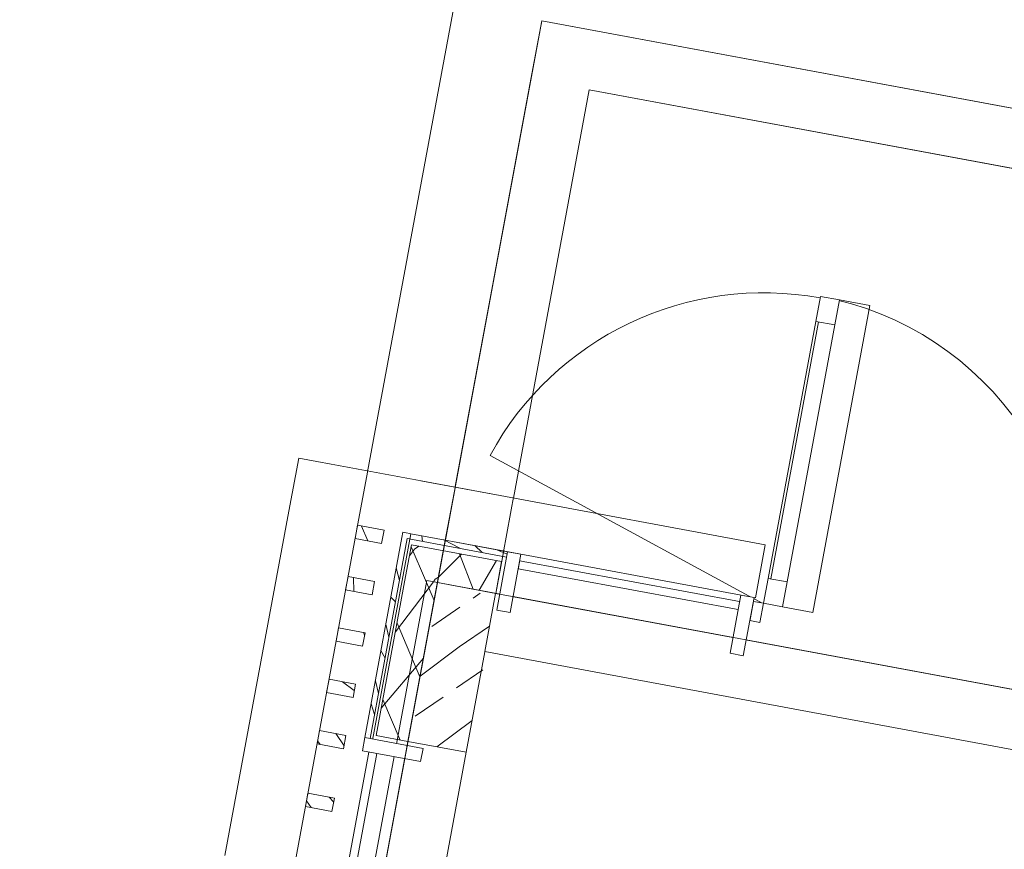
# Model space of a CAD drawing. Header units: metres. Extents: x 32353251 to 32353583, y 5707748 to 5708004.
# Tile 40 of 164: x 32353341.42 to 32353345.07, y 5707927.68 to 5707930.76. Entities that reach past the tile are written whole.
import ezdxf

# ---------------------------------------------------------------- set-up
doc = ezdxf.new("R2010")
doc.units = ezdxf.units.M
doc.header["$LTSCALE"] = 0.75
doc.set_wipeout_variables(frame=1)
doc.layers.get('0').update_dxf_attribs({"linetype": 'CONTINUOUS'})
for name, color, linetype, lineweight in [('10417023$0$#9_002_GES I Übersicht Erdgeschoss_1_101_Wand Aussen.A', 7, 'CONTINUOUS', 25), ('10417023$0$#9_002_GES I Übersicht Erdgeschoss_1_115_Außentüren', 7, 'CONTINUOUS', 25), ('10417023$0$#9_002_GES I Übersicht Erdgeschoss_1_201_Aussenwandbekleidung.A', 7, 'CONTINUOUS', 25), ('10417023$0$#9_002_GES I Übersicht Erdgeschoss_1_210_Wärmedämmung', 7, 'CONTINUOUS', 25), ('10417023$0$#9_002_GES I Übersicht Erdgeschoss_1_Neubau_101_Wand Aussen.A', 7, 'CONTINUOUS', 25), ('10417023$0$#9_002_GES I Übersicht Erdgeschoss_1_Neubau_104_Decken.A', 7, 'CONTINUOUS', 25), ('10417023$0$#9_002_GES I Übersicht Erdgeschoss_1_Neubau_115_Außentüren', 7, 'CONTINUOUS', 25), ('10417023$0$#9_002_GES I Übersicht Erdgeschoss_1_Neubau_201_Aussenwandbekleidu', 7, 'CONTINUOUS', 25), ('10417023$0$#9_002_GES I Übersicht Erdgeschoss_1_Neubau_210_Wärmedämmung', 7, 'CONTINUOUS', 25), ('10417023$0$Keine', 7, 'CONTINUOUS', 13)]:
    doc.layers.add(name, color=color, linetype=linetype, lineweight=lineweight)
pattern_1 = [(134.9999999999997, (0, 0), (0.1060660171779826, 0.1060660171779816), []), (134.9999999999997, (-0.03535533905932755, -0.0353553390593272), (0.1060660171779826, 0.1060660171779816), [])]
pattern_2 = [(44.99999999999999, (0, 0), (-0.1697056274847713, 0.1697056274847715), []), (44.99999999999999, (-0.08485281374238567, 0.08485281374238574), (-0.1697056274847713, 0.1697056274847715), [0.18, -0.05999999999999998])]
pattern_3 = [(-119.9999999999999, (0, 0), (-0.129903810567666, 0.07499999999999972), []), (-59.99999999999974, (0, 0), (0.1299038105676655, 0.0750000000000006), [])]

# ---------------------------------------------------------------- blocks, each defined once
blk = doc.blocks.new('10417023$0$#9_MKO_LP5_ARC_GES_UP_00_002_P_G_modell (3D)')
at = {"layer": '10417023$0$#9_002_GES I Übersicht Erdgeschoss_1_101_Wand Aussen.A', "color": 1, "linetype": 'Continuous', "lineweight": 13, "true_color": 0xff0000}
for p, q in [((-32353502.84381513, -5707790.559532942), (-32353499.24365668, -5707790.559532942)), ((-32353498.73422785, -5707792.899577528), (-32353502.62422807, -5707792.899577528))]:
    blk.add_line(p, q, dxfattribs=at)
at = {"layer": '10417023$0$#9_002_GES I Übersicht Erdgeschoss_1_101_Wand Aussen.A', "color": 1, "linetype": 'Continuous', "lineweight": 18, "true_color": 0xff0000}
blk.add_line((-32353502.84381513, -5707792.89957689), (-32353502.84381513, -5707792.67957689), dxfattribs=at)
at = {"layer": '10417023$0$#9_002_GES I Übersicht Erdgeschoss_1_115_Außentüren', "color": 1, "linetype": 'Continuous', "lineweight": 13, "true_color": 0xff0000, "flags": 128}
blk.add_lwpolyline([(-32353501.56899241, -5707791.376505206), (-32353501.45452329, -5707791.376505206), (-32353501.45452329, -5707792.534195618), (-32353501.56899241, -5707792.534195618)], dxfattribs=at)
at = {"layer": '10417023$0$#9_002_GES I Übersicht Erdgeschoss_1_115_Außentüren', "color": 1, "linetype": 'Continuous', "lineweight": 13, "true_color": 0xff0000}
blk.add_arc((-32353501.64051752, -5707792.535929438), 1.15366247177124, 89.99999981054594, 162.0223006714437, dxfattribs=at)
at = {"layer": '10417023$0$#9_002_GES I Übersicht Erdgeschoss_1_210_Wärmedämmung', "color": 1, "linetype": 'Continuous', "lineweight": 13, "true_color": 0xff0000, "flags": 128}
blk.add_lwpolyline([(-32353502.62381501, -5707792.679576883), (-32353498.444228, -5707792.679576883), (-32353498.444228, -5707790.779532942), (-32353502.62381501, -5707790.779532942)], close=True, dxfattribs=at)
at = {"layer": '10417023$0$#9_002_GES I Übersicht Erdgeschoss_1_Neubau_101_Wand Aussen.A', "color": 1, "linetype": 'Continuous', "lineweight": 13, "true_color": 0xff0000}
for p, q in [((-32353502.84381513, -5707790.559532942), (-32353502.84381513, -5707790.779532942)), ((-32353498.64422803, -5707790.559532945), (-32353502.84381513, -5707790.559532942)), ((-32353502.62381512, -5707790.779532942), (-32353498.64422803, -5707790.779532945)), ((-32353502.6238152, -5707793.279204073), (-32353502.6238152, -5707796.904203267))]:
    blk.add_line(p, q, dxfattribs=at)
at = {"layer": '10417023$0$#9_002_GES I Übersicht Erdgeschoss_1_Neubau_101_Wand Aussen.A', "color": 1, "linetype": 'Continuous', "lineweight": 18, "true_color": 0xff0000}
blk.add_line((-32353502.62381512, -5707793.279203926), (-32353502.62381512, -5707792.89957689), dxfattribs=at)
at = {"layer": '10417023$0$#9_002_GES I Übersicht Erdgeschoss_1_Neubau_104_Decken.A', "color": 1, "linetype": 'Continuous', "lineweight": 13, "true_color": 0xff0000, "flags": 128}
blk.add_lwpolyline([(-32353502.88381506, -5707792.679515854), (-32353502.88381511, -5707803.129576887), (-32353502.84381653, -5707803.129576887), (-32353502.84381653, -5707809.004576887), (-32353499.08931621, -5707809.004576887), (-32353497.57443247, -5707809.004576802), (-32353497.57443247, -5707810.154576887), (-32353495.52481159, -5707810.154576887), (-32353495.52560609, -5707813.099577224), (-32353472.62422376, -5707813.099576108), (-32353472.62422743, -5707808.219546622), (-32353469.004228, -5707808.219576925), (-32353469.004228, -5707794.11457689), (-32353469.004228, -5707790.779532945), (-32353469.004228, -5707790.559532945), (-32353477.474228, -5707790.559532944), (-32353480.474228, -5707790.559532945), (-32353491.124228, -5707790.559532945), (-32353498.444228, -5707790.559532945), (-32353498.444228, -5707792.679576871)], close=True, dxfattribs=at)
at = {"color": 1, "linetype": 'Continuous', "lineweight": 5, "true_color": 0xff0000}
blk.add_wipeout([(-32353503.433863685, -5707792.319515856), (-32353503.433863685, -5707792.519515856), (-32353502.97386369, -5707792.519515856)], dxfattribs=at).dxf.layer = '10417023$0$#9_002_GES I Übersicht Erdgeschoss_1_201_Aussenwandbekleidung.A'
blk.add_wipeout([(-32353502.97386369, -5707792.319515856), (-32353503.433863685, -5707792.319515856), (-32353502.97386369, -5707792.519515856)], dxfattribs=at).dxf.layer = '10417023$0$#9_002_GES I Übersicht Erdgeschoss_1_201_Aussenwandbekleidung.A'
at = {"layer": '10417023$0$#9_002_GES I Übersicht Erdgeschoss_1_201_Aussenwandbekleidung.A', "color": 1, "linetype": 'Continuous', "lineweight": 13, "true_color": 0xff0000}
blk.add_line((-32353503.43386369, -5707792.319515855), (-32353503.43386369, -5707792.519515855), dxfattribs=at)
at = {"color": 1, "linetype": 'Continuous', "lineweight": 5, "true_color": 0xff0000}
blk.add_wipeout([(-32353502.973863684, -5707792.519515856), (-32353502.673814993, -5707792.519515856), (-32353502.673814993, -5707792.319515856), (-32353502.973863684, -5707792.319515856)], dxfattribs=at).dxf.layer = '10417023$0$#9_002_GES I Übersicht Erdgeschoss_1_201_Aussenwandbekleidung.A'
at = {"layer": '10417023$0$#9_002_GES I Übersicht Erdgeschoss_1_101_Wand Aussen.A', "color": 1, "linetype": 'Continuous', "lineweight": 13, "true_color": 0xff0000}
blk.add_line((-32353502.84381513, -5707792.519569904), (-32353502.84381513, -5707790.559532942), dxfattribs=at)
at = {"layer": '10417023$0$#9_002_GES I Übersicht Erdgeschoss_1_201_Aussenwandbekleidung.A', "color": 1, "linetype": 'Continuous', "lineweight": 13, "true_color": 0xff0000}
for p, q in [((-32353502.673815, -5707792.319515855), (-32353503.43386369, -5707792.319515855)), ((-32353502.97386369, -5707792.519515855), (-32353502.673815, -5707792.519515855))]:
    blk.add_line(p, q, dxfattribs=at)
at = {"layer": '10417023$0$#9_002_GES I Übersicht Erdgeschoss_1_Neubau_101_Wand Aussen.A', "color": 1, "linetype": 'Continuous', "lineweight": 13, "true_color": 0xff0000}
blk.add_line((-32353502.84381513, -5707790.779532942), (-32353502.84381513, -5707792.67957689), dxfattribs=at)
at = {"color": 1, "linetype": 'Continuous', "lineweight": 5, "true_color": 0xff0000}
for points, layer in [([(-32353502.673814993, -5707792.519515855), (-32353501.673863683, -5707792.519515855), (-32353501.673863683, -5707792.319515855), (-32353502.673814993, -5707792.319515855)], '10417023$0$#9_002_GES I Übersicht Erdgeschoss_1_201_Aussenwandbekleidung.A'), ([(-32353503.433863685, -5707792.519515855), (-32353503.433863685, -5707793.819515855), (-32353502.973863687, -5707793.819515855), (-32353502.973863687, -5707792.519515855)], '10417023$0$#9_002_GES I Übersicht Erdgeschoss_1_Neubau_201_Aussenwandbekleidu')]:
    blk.add_wipeout(points, dxfattribs=at).dxf.layer = layer
at = {"layer": '10417023$0$#9_002_GES I Übersicht Erdgeschoss_1_201_Aussenwandbekleidung.A', "linetype": 'Continuous', "lineweight": 5}
h = blk.add_hatch(dxfattribs=at)
h.set_pattern_fill('#9_METALL__STAHL_0001', style=0, pattern_type=2)
h.set_pattern_definition(pattern_1)
h.paths.add_polyline_path([(-32353503.00400686, -5707792.51957689), (-32353503.00399987, -5707792.53957689), (-32353502.98399987, -5707792.53957689)])
h = blk.add_hatch(dxfattribs=at)
h.set_pattern_fill('#9_METALL__STAHL_0001', style=0, pattern_type=2)
h.set_pattern_definition(pattern_1)
h.paths.add_polyline_path([(-32353502.98400686, -5707792.51957689), (-32353503.00400686, -5707792.51957689), (-32353502.98399987, -5707792.53957689)])
at = {"layer": '10417023$0$#9_002_GES I Übersicht Erdgeschoss_1_201_Aussenwandbekleidung.A', "linetype": 'Continuous', "lineweight": 5, "true_color": 0xff0000}
h = blk.add_hatch(dxfattribs=at)
h.set_pattern_fill('#9_METALL__STAHL_0001', color=1, style=0, pattern_type=2)
h.set_pattern_definition(pattern_1)
h.paths.add_polyline_path([(-32353502.98399987, -5707792.53957689), (-32353502.60883193, -5707792.53957689), (-32353502.60883193, -5707792.51957689), (-32353502.98400686, -5707792.51957689)])
at = {"layer": '10417023$0$#9_002_GES I Übersicht Erdgeschoss_1_Neubau_201_Aussenwandbekleidu', "linetype": 'Continuous', "lineweight": 5, "true_color": 0xff0000}
h = blk.add_hatch(dxfattribs=at)
h.set_pattern_fill('#9_METALL__STAHL_0001', color=1, style=0, pattern_type=2)
h.set_pattern_definition(pattern_1)
h.paths.add_polyline_path([(-32353503.17381512, -5707792.574822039), (-32353503.07381513, -5707792.574822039), (-32353503.07381513, -5707792.52482204), (-32353503.17381512, -5707792.52482204)])
h = blk.add_hatch(dxfattribs=at)
h.set_pattern_fill('#9_METALL__STAHL_0001', color=1, style=0, pattern_type=2)
h.set_pattern_definition(pattern_1)
h.paths.add_polyline_path([(-32353503.17381512, -5707792.768479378), (-32353503.07381513, -5707792.768479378), (-32353503.07381513, -5707792.718479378), (-32353503.17381512, -5707792.718479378)])
h = blk.add_hatch(dxfattribs=at)
h.set_pattern_fill('#9_METALL__STAHL_0001', color=1, style=0, pattern_type=2)
h.set_pattern_definition(pattern_1)
h.paths.add_polyline_path([(-32353503.17381512, -5707792.962136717), (-32353503.07381513, -5707792.962136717), (-32353503.07381513, -5707792.912136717), (-32353503.17381512, -5707792.912136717)])
h = blk.add_hatch(dxfattribs=at)
h.set_pattern_fill('#9_METALL__STAHL_0001', color=1, style=0, pattern_type=2)
h.set_pattern_definition(pattern_1)
h.paths.add_polyline_path([(-32353503.17381512, -5707793.155794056), (-32353503.07381513, -5707793.155794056), (-32353503.07381513, -5707793.105794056), (-32353503.17381512, -5707793.105794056)])
h = blk.add_hatch(dxfattribs=at)
h.set_pattern_fill('#9_METALL__STAHL_0001', color=1, style=0, pattern_type=2)
h.set_pattern_definition(pattern_1)
h.paths.add_polyline_path([(-32353503.17381512, -5707793.349451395), (-32353503.07381513, -5707793.349451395), (-32353503.07381513, -5707793.299451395), (-32353503.17381512, -5707793.299451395)])
h = blk.add_hatch(dxfattribs=at)
h.set_pattern_fill('#9_METALL__STAHL_0001', color=1, style=0, pattern_type=2)
h.set_pattern_definition(pattern_1)
h.paths.add_polyline_path([(-32353503.17381512, -5707793.586169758), (-32353503.07381513, -5707793.586169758), (-32353503.07381513, -5707793.536169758), (-32353503.17381512, -5707793.536169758)])
at = {"layer": '10417023$0$#9_002_GES I Übersicht Erdgeschoss_1_Neubau_210_Wärmedämmung', "linetype": 'Continuous', "lineweight": 5, "true_color": 0xff0000}
h = blk.add_hatch(dxfattribs=at)
h.set_pattern_fill('#9_DÄMMUNG__WEICH_0001', color=1, style=0, pattern_type=2)
h.set_pattern_definition(pattern_3)
h.paths.add_polyline_path([(-32353502.96380849, -5707792.679516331), (-32353502.84380849, -5707792.679512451), (-32353502.96379732, -5707792.559523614)])
h = blk.add_hatch(dxfattribs=at)
h.set_pattern_fill('#9_DÄMMUNG__WEICH_0001', color=1, style=0, pattern_type=2)
h.set_pattern_definition(pattern_3)
h.paths.add_polyline_path([(-32353502.96379685, -5707792.559524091), (-32353502.84380849, -5707792.679512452), (-32353502.84380461, -5707792.559512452), (-32353502.96379685, -5707792.559516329)])
at = {"layer": '10417023$0$#9_002_GES I Übersicht Erdgeschoss_1_101_Wand Aussen.A', "color": 1, "linetype": 'Continuous', "lineweight": 13, "true_color": 0xff0000}
for p, q in [((-32353503.17381512, -5707790.344532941), (-32353503.17381512, -5707792.519569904)), ((-32353503.17381512, -5707792.519569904), (-32353503.17381512, -5707809.164477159))]:
    blk.add_line(p, q, dxfattribs=at)
at = {"layer": '10417023$0$#9_002_GES I Übersicht Erdgeschoss_1_115_Außentüren', "color": 1, "linetype": 'Continuous', "lineweight": 13, "true_color": 0xff0000}
blk.add_line((-32353502.73785441, -5707792.179855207), (-32353501.64051752, -5707792.535929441), dxfattribs=at)
at = {"layer": '10417023$0$#9_002_GES I Übersicht Erdgeschoss_1_201_Aussenwandbekleidung.A', "color": 1, "linetype": 'Continuous', "lineweight": 13, "true_color": 0xff0000}
for p, q in [((-32353501.67386369, -5707792.319515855), (-32353502.673815, -5707792.319515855)), ((-32353501.67386369, -5707792.519515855), (-32353501.67386369, -5707792.319515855)), ((-32353502.673815, -5707792.519515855), (-32353501.67386369, -5707792.519515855))]:
    blk.add_line(p, q, dxfattribs=at)
at = {"layer": '10417023$0$#9_002_GES I Übersicht Erdgeschoss_1_201_Aussenwandbekleidung.A', "color": 1, "linetype": 'Continuous', "lineweight": 18, "true_color": 0xff0000}
for p, q in [((-32353503.00400686, -5707792.51957689), (-32353503.00399987, -5707792.53957689)), ((-32353502.60883193, -5707792.51957689), (-32353503.00400686, -5707792.51957689)), ((-32353502.98399987, -5707792.53957689), (-32353502.60883193, -5707792.53957689)), ((-32353502.60883193, -5707792.53957689), (-32353502.60883193, -5707792.51957689))]:
    blk.add_line(p, q, dxfattribs=at)
at = {"layer": '10417023$0$#9_002_GES I Übersicht Erdgeschoss_1_Neubau_104_Decken.A', "color": 1, "linetype": 'Continuous', "lineweight": 13, "true_color": 0xff0000, "flags": 128}
blk.add_lwpolyline([(-32353498.22421727, -5707790.559532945), (-32353502.84380439, -5707790.559532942), (-32353502.84380439, -5707813.099576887), (-32353495.47442851, -5707813.099576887), (-32353495.47442851, -5707809.05457689), (-32353482.84109309, -5707809.05457689), (-32353482.84357996, -5707813.099573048), (-32353472.62421726, -5707813.099573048), (-32353472.62421726, -5707811.259577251), (-32353472.62421726, -5707806.979589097), (-32353469.00380439, -5707806.979589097), (-32353469.00380439, -5707790.559532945)], close=True, dxfattribs=at)
at = {"layer": '10417023$0$#9_002_GES I Übersicht Erdgeschoss_1_Neubau_201_Aussenwandbekleidu', "color": 1, "linetype": 'Continuous', "lineweight": 13, "true_color": 0xff0000}
for p, q in [((-32353503.43386369, -5707792.519515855), (-32353503.43386369, -5707793.819515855)), ((-32353502.97386369, -5707793.819515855), (-32353502.97386369, -5707792.519515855))]:
    blk.add_line(p, q, dxfattribs=at)
at = {"layer": '10417023$0$#9_002_GES I Übersicht Erdgeschoss_1_Neubau_201_Aussenwandbekleidu', "color": 1, "linetype": 'Continuous', "lineweight": 13, "true_color": 0xff0000, "flags": 128}
for points in [[(-32353503.17381512, -5707792.574822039), (-32353503.07381513, -5707792.574822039), (-32353503.07381513, -5707792.52482204), (-32353503.17381512, -5707792.52482204)], [(-32353503.17381512, -5707792.768479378), (-32353503.07381513, -5707792.768479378), (-32353503.07381513, -5707792.718479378), (-32353503.17381512, -5707792.718479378)], [(-32353503.17381512, -5707792.962136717), (-32353503.07381513, -5707792.962136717), (-32353503.07381513, -5707792.912136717), (-32353503.17381512, -5707792.912136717)], [(-32353503.17381512, -5707793.155794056), (-32353503.07381513, -5707793.155794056), (-32353503.07381513, -5707793.105794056), (-32353503.17381512, -5707793.105794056)], [(-32353503.17381512, -5707793.349451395), (-32353503.07381513, -5707793.349451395), (-32353503.07381513, -5707793.299451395), (-32353503.17381512, -5707793.299451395)], [(-32353503.17381512, -5707793.586169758), (-32353503.07381513, -5707793.586169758), (-32353503.07381513, -5707793.536169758), (-32353503.17381512, -5707793.536169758)]]:
    blk.add_lwpolyline(points, close=True, dxfattribs=at)
at = {"layer": '10417023$0$#9_002_GES I Übersicht Erdgeschoss_1_Neubau_210_Wärmedämmung', "color": 1, "linetype": 'Continuous', "lineweight": 18, "true_color": 0xff0000}
blk.add_line((-32353502.96380461, -5707792.559516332), (-32353502.96380849, -5707792.679516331), dxfattribs=at)
at = {"color": 1, "linetype": 'Continuous', "lineweight": 5, "true_color": 0xff0000}
for points, layer in [([(-32353502.978736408, -5707793.324203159), (-32353502.978747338, -5707795.279578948), (-32353502.94874734, -5707795.279579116), (-32353502.94873641, -5707793.324203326)], '10417023$0$#9_002_GES I Übersicht Erdgeschoss_1_115_Außentüren'), ([(-32353501.56882632, -5707792.440576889), (-32353501.56882632, -5707791.470423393), (-32353501.640826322, -5707791.470423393), (-32353501.640826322, -5707792.440576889)], '10417023$0$#9_002_GES I Übersicht Erdgeschoss_1_Neubau_115_Außentüren'), ([(-32353502.578826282, -5707792.544576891), (-32353502.578826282, -5707792.574576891), (-32353501.70882634, -5707792.574576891), (-32353501.70882634, -5707792.544576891)], '10417023$0$#9_002_GES I Übersicht Erdgeschoss_1_Neubau_115_Außentüren')]:
    blk.add_wipeout(points, dxfattribs=at).dxf.layer = layer
at = {"layer": '10417023$0$#9_002_GES I Übersicht Erdgeschoss_1_115_Außentüren', "color": 1, "linetype": 'Continuous', "lineweight": 13, "true_color": 0xff0000, "flags": 128}
blk.add_lwpolyline([(-32353502.97873641, -5707793.32420316), (-32353502.94873641, -5707793.324203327), (-32353502.94874734, -5707795.279579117), (-32353502.97874734, -5707795.279578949)], close=True, dxfattribs=at)
at = {"layer": '10417023$0$#9_002_GES I Übersicht Erdgeschoss_1_Neubau_115_Außentüren', "color": 1, "linetype": 'Continuous', "lineweight": 13, "true_color": 0xff0000}
for p, q in [((-32353501.64082574, -5707792.440577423), (-32353501.64082574, -5707791.470423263)), ((-32353501.63082572, -5707792.440577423), (-32353501.63082572, -5707791.470423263)), ((-32353501.56882623, -5707792.440577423), (-32353501.56882623, -5707791.470423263))]:
    blk.add_line(p, q, dxfattribs=at)
at = {"layer": '10417023$0$#9_002_GES I Übersicht Erdgeschoss_1_Neubau_115_Außentüren', "color": 1, "linetype": 'Continuous', "lineweight": 13, "true_color": 0xff0000, "flags": 128}
for points in [[(-32353501.56882632, -5707792.44057689), (-32353501.56882632, -5707791.470423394), (-32353501.64082632, -5707791.470423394), (-32353501.64082632, -5707792.44057689)], [(-32353502.57882628, -5707792.54457689), (-32353502.57882628, -5707792.57457689), (-32353501.70882634, -5707792.57457689), (-32353501.70882634, -5707792.54457689)]]:
    blk.add_lwpolyline(points, close=True, dxfattribs=at)
at = {"layer": '10417023$0$#9_002_GES I Übersicht Erdgeschoss_1_Neubau_115_Außentüren', "color": 1, "linetype": 'Continuous', "lineweight": 13, "true_color": 0xff0000}
blk.add_arc((-32353501.64082633, -5707792.534576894), 1.158153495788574, 1.88719417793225e-07, 89.99999981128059, dxfattribs=at)
at = {"color": 1, "linetype": 'Continuous', "lineweight": 5, "true_color": 0xff0000}
for points, layer in [([(-32353503.003736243, -5707793.29420302), (-32353503.003736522, -5707793.34420302), (-32353502.78373652, -5707793.34420425), (-32353502.783736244, -5707793.294204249)], '10417023$0$#9_002_GES I Übersicht Erdgeschoss_1_115_Außentüren'), ([(-32353501.56882632, -5707791.470423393), (-32353501.56882632, -5707791.376423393), (-32353501.64082632, -5707791.376423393), (-32353501.64082632, -5707791.470423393)], '10417023$0$#9_002_GES I Übersicht Erdgeschoss_1_Neubau_115_Außentüren'), ([(-32353501.568826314, -5707792.534576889), (-32353501.568826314, -5707792.440576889), (-32353501.64082631, -5707792.440576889), (-32353501.64082631, -5707792.534576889)], '10417023$0$#9_002_GES I Übersicht Erdgeschoss_1_Neubau_115_Außentüren'), ([(-32353502.60882628, -5707792.519576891), (-32353502.60882628, -5707792.739576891), (-32353502.558826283, -5707792.739576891), (-32353502.558826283, -5707792.519576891)], '10417023$0$#9_002_GES I Übersicht Erdgeschoss_1_Neubau_115_Außentüren')]:
    blk.add_wipeout(points, dxfattribs=at).dxf.layer = layer
at = {"layer": '10417023$0$#9_002_GES I Übersicht Erdgeschoss_1_101_Wand Aussen.A', "linetype": 'Continuous', "lineweight": 5, "true_color": 0xff0000}
h = blk.add_hatch(dxfattribs=at)
h.set_pattern_fill('#9_BETON__STAHLBETON_0001', color=1, style=0, pattern_type=2)
h.set_pattern_definition(pattern_2)
h.paths.add_polyline_path([(-32353502.84381513, -5707792.89957689), (-32353502.62381512, -5707792.67957689), (-32353502.84381513, -5707792.67957689)])
h = blk.add_hatch(dxfattribs=at)
h.set_pattern_fill('#9_BETON__STAHLBETON_0001', color=1, style=0, pattern_type=2)
h.set_pattern_definition(pattern_2)
h.paths.add_polyline_path([(-32353502.84381513, -5707792.89957689), (-32353502.62422801, -5707792.89957689), (-32353502.62422801, -5707792.679989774)])
at = {"layer": '10417023$0$#9_002_GES I Übersicht Erdgeschoss_1_201_Aussenwandbekleidung.A', "linetype": 'Continuous', "lineweight": 5, "true_color": 0xff0000}
h = blk.add_hatch(dxfattribs=at)
h.set_pattern_fill('#9_METALL__STAHL_0001', color=1, style=0, pattern_type=2)
h.set_pattern_definition(pattern_1)
h.paths.add_polyline_path([(-32353503.00399987, -5707792.53957689), (-32353503.00373624, -5707793.294200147), (-32353502.98373624, -5707793.29419316), (-32353502.98399987, -5707792.53957689)])
at = {"layer": '10417023$0$#9_002_GES I Übersicht Erdgeschoss_1_Neubau_101_Wand Aussen.A', "linetype": 'Continuous', "lineweight": 5, "true_color": 0xff0000}
h = blk.add_hatch(dxfattribs=at)
h.set_pattern_fill('#9_BETON__STAHLBETON_0001', color=1, style=0, pattern_type=2)
h.set_pattern_definition(pattern_2)
h.paths.add_polyline_path([(-32353502.62381509, -5707792.89957689), (-32353502.84381513, -5707792.89957689), (-32353502.84381513, -5707793.279203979), (-32353502.62381509, -5707793.279203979)])
at = {"layer": '10417023$0$#9_002_GES I Übersicht Erdgeschoss_1_Neubau_210_Wärmedämmung', "linetype": 'Continuous', "lineweight": 5, "true_color": 0xff0000}
h = blk.add_hatch(dxfattribs=at)
h.set_pattern_fill('#9_DÄMMUNG__WEICH_0001', color=1, style=0, pattern_type=2)
h.set_pattern_definition(pattern_3)
h.paths.add_polyline_path([(-32353502.84380849, -5707792.679512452), (-32353502.62383651, -5707792.679505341), (-32353502.62384038, -5707792.559505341), (-32353502.84380461, -5707792.559512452)])
h = blk.add_hatch(dxfattribs=at)
h.set_pattern_fill('#9_DÄMMUNG__WEICH_0001', color=1, style=0, pattern_type=2)
h.set_pattern_definition(pattern_3)
h.paths.add_polyline_path([(-32353502.96380849, -5707792.679516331), (-32353502.96382788, -5707793.279200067), (-32353502.84382788, -5707793.279203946), (-32353502.84380849, -5707792.679512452)])
at = {"layer": '10417023$0$#9_002_GES I Übersicht Erdgeschoss_1_101_Wand Aussen.A', "color": 1, "linetype": 'Continuous', "lineweight": 13, "true_color": 0xff0000}
for p, q in [((-32353502.84381513, -5707809.164477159), (-32353502.84381513, -5707792.519569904)), ((-32353502.62422807, -5707792.899577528), (-32353502.62422807, -5707792.679577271))]:
    blk.add_line(p, q, dxfattribs=at)
at = {"layer": '10417023$0$#9_002_GES I Übersicht Erdgeschoss_1_101_Wand Aussen.A', "color": 1, "linetype": 'Continuous', "lineweight": 18, "true_color": 0xff0000}
for p, q in [((-32353502.6238152, -5707792.679577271), (-32353502.84381545, -5707792.679577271)), ((-32353502.6238152, -5707792.679577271), (-32353502.84381545, -5707792.679577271)), ((-32353502.62422807, -5707792.899577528), (-32353502.62422807, -5707792.679577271))]:
    blk.add_line(p, q, dxfattribs=at)
at = {"layer": '10417023$0$#9_002_GES I Übersicht Erdgeschoss_1_115_Außentüren', "color": 1, "linetype": 'Continuous', "lineweight": 13, "true_color": 0xff0000, "flags": 128}
blk.add_lwpolyline([(-32353503.00373624, -5707793.29420302), (-32353503.00373652, -5707793.34420302), (-32353502.78373652, -5707793.34420425), (-32353502.78373624, -5707793.294204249)], close=True, dxfattribs=at)
at = {"layer": '10417023$0$#9_002_GES I Übersicht Erdgeschoss_1_201_Aussenwandbekleidung.A', "color": 1, "linetype": 'Continuous', "lineweight": 18, "true_color": 0xff0000}
for p, q in [((-32353503.00399987, -5707792.53957689), (-32353503.00373624, -5707793.294200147)), ((-32353502.98373624, -5707793.29419316), (-32353502.98399987, -5707792.53957689)), ((-32353502.98373624, -5707793.29419316), (-32353503.00373624, -5707793.294200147))]:
    blk.add_line(p, q, dxfattribs=at)
at = {"layer": '10417023$0$#9_002_GES I Übersicht Erdgeschoss_1_Neubau_101_Wand Aussen.A', "color": 1, "linetype": 'Continuous', "lineweight": 13, "true_color": 0xff0000}
for p, q in [((-32353502.62381512, -5707792.67957689), (-32353502.62381512, -5707790.779532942)), ((-32353502.6238152, -5707793.279204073), (-32353502.84381545, -5707793.279204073)), ((-32353502.84381545, -5707793.279204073), (-32353502.84381545, -5707796.904203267))]:
    blk.add_line(p, q, dxfattribs=at)
at = {"layer": '10417023$0$#9_002_GES I Übersicht Erdgeschoss_1_Neubau_101_Wand Aussen.A', "color": 1, "linetype": 'Continuous', "lineweight": 18, "true_color": 0xff0000}
for p, q in [((-32353502.84381513, -5707792.89957689), (-32353502.84381513, -5707793.279203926)), ((-32353502.6238152, -5707793.279204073), (-32353502.84381545, -5707793.279204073))]:
    blk.add_line(p, q, dxfattribs=at)
at = {"layer": '10417023$0$#9_002_GES I Übersicht Erdgeschoss_1_Neubau_115_Außentüren', "color": 1, "linetype": 'Continuous', "lineweight": 13, "true_color": 0xff0000, "flags": 128}
for points in [[(-32353501.56882632, -5707791.470423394), (-32353501.56882632, -5707791.376423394), (-32353501.64082632, -5707791.376423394), (-32353501.64082632, -5707791.470423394)], [(-32353501.56882632, -5707792.53457689), (-32353501.56882632, -5707792.44057689), (-32353501.64082632, -5707792.44057689), (-32353501.64082632, -5707792.53457689)], [(-32353502.60882628, -5707792.51957689), (-32353502.55882628, -5707792.51957689), (-32353502.55882628, -5707792.73957689), (-32353502.60882628, -5707792.73957689)]]:
    blk.add_lwpolyline(points, close=True, dxfattribs=at)
at = {"layer": '10417023$0$#9_002_GES I Übersicht Erdgeschoss_1_Neubau_210_Wärmedämmung', "color": 1, "linetype": 'Continuous', "lineweight": 18, "true_color": 0xff0000}
for p, q in [((-32353502.62384038, -5707792.559505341), (-32353502.96380461, -5707792.559516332)), ((-32353502.62384038, -5707792.559505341), (-32353502.62383651, -5707792.679505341)), ((-32353502.96380849, -5707792.679516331), (-32353502.96382788, -5707793.279200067)), ((-32353502.84382788, -5707793.279203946), (-32353502.84380849, -5707792.679512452)), ((-32353502.84380849, -5707792.679512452), (-32353502.62383651, -5707792.679505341)), ((-32353502.993815, -5707793.279515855), (-32353502.99384474, -5707793.279515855)), ((-32353502.96382788, -5707793.279200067), (-32353502.84382788, -5707793.279203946))]:
    blk.add_line(p, q, dxfattribs=at)
at = {"color": 1, "linetype": 'Continuous', "lineweight": 5, "true_color": 0xff0000}
blk.add_wipeout([(-32353501.678826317, -5707792.60657689), (-32353501.64082632, -5707792.60657689), (-32353501.64082632, -5707792.534576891), (-32353501.678826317, -5707792.534576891)], dxfattribs=at).dxf.layer = '10417023$0$#9_002_GES I Übersicht Erdgeschoss_1_Neubau_115_Außentüren'
at = {"layer": '10417023$0$#9_002_GES I Übersicht Erdgeschoss_1_Neubau_115_Außentüren', "color": 1, "linetype": 'Continuous', "lineweight": 13, "true_color": 0xff0000, "flags": 128}
blk.add_lwpolyline([(-32353501.67882632, -5707792.60657689), (-32353501.64082632, -5707792.60657689), (-32353501.64082632, -5707792.53457689), (-32353501.67882632, -5707792.53457689)], close=True, dxfattribs=at)
at = {"color": 1, "linetype": 'Continuous', "lineweight": 5, "true_color": 0xff0000}
blk.add_wipeout([(-32353501.678826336, -5707792.519576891), (-32353501.72882634, -5707792.519576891), (-32353501.72882634, -5707792.739576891), (-32353501.678826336, -5707792.739576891)], dxfattribs=at).dxf.layer = '10417023$0$#9_002_GES I Übersicht Erdgeschoss_1_Neubau_115_Außentüren'
at = {"layer": '10417023$0$#9_002_GES I Übersicht Erdgeschoss_1_101_Wand Aussen.A', "color": 1, "linetype": 'Continuous', "lineweight": 13, "true_color": 0xff0000}
blk.add_line((-32353498.73422785, -5707792.679577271), (-32353502.62422807, -5707792.679577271), dxfattribs=at)
at = {"layer": '10417023$0$#9_002_GES I Übersicht Erdgeschoss_1_Neubau_115_Außentüren', "color": 1, "linetype": 'Continuous', "lineweight": 13, "true_color": 0xff0000, "flags": 128}
blk.add_lwpolyline([(-32353501.67882634, -5707792.51957689), (-32353501.72882634, -5707792.51957689), (-32353501.72882634, -5707792.73957689), (-32353501.67882634, -5707792.73957689)], close=True, dxfattribs=at)
blk = doc.blocks.new('10417023$0$2_MKO_LP5_LAN_GES_UP_00_002_V_A (3D)')
at = {"layer": '10417023$0$Keine'}
blk.add_blockref('10417023$0$#9_MKO_LP5_ARC_GES_UP_00_002_P_G_modell (3D)', (0, 0), dxfattribs=at)
blk = doc.blocks.new('10417023')
at = {"layer": '10417023$0$Keine', "rotation": 349.4819372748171}
blk.add_blockref('10417023$0$2_MKO_LP5_LAN_GES_UP_00_002_V_A (3D)', (65205154.93137175, 5413829.557758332), dxfattribs=at)

msp = doc.modelspace()

# ---------------------------------------------------------------- block references
msp.add_blockref('10417023', (0, 0))

doc.saveas('drawing.dxf')
